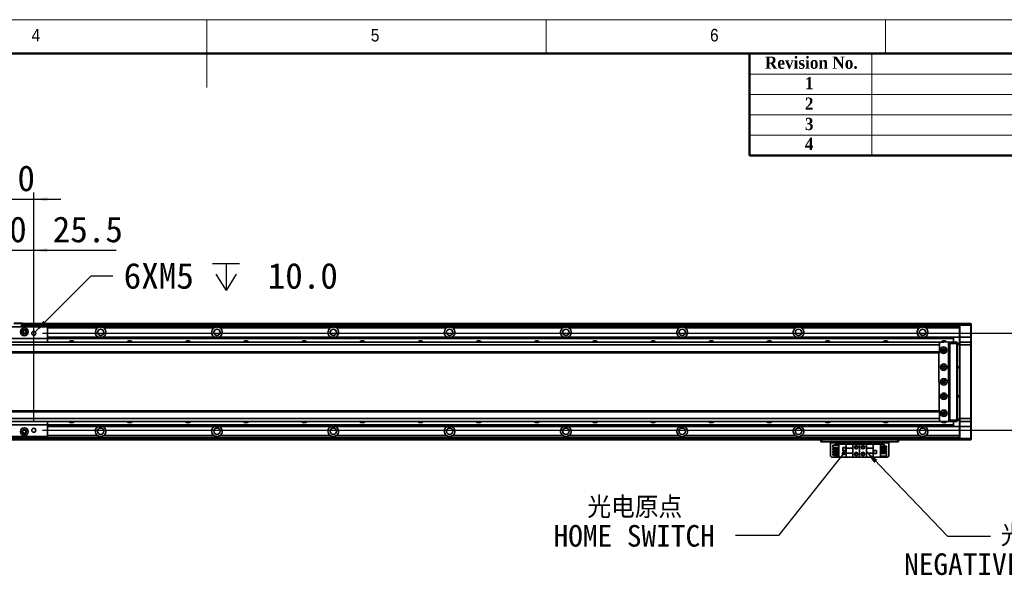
# Model space of a CAD drawing. Header units: millimetres. Extents: x 35 to 2905, y 35 to 2044.
# Tile 6 of 7: x 1277 to 2293, y 1471 to 2044. Entities that reach past the tile are written whole.
import ezdxf

# ---------------------------------------------------------------- set-up
doc = ezdxf.new("R2010")
doc.units = ezdxf.units.MM
doc.header["$LTSCALE"] = 7
doc.layers.add('黑色实线', color=7, linetype='Continuous')
doc.styles.add('SLDTEXTSTYLE1', font='Gothic.ttf', dxfattribs={"width": 0.913})
doc.styles.add('SLDTEXTSTYLE2', font='timesbd.ttf', dxfattribs={"width": 0.933})
doc.styles.add('SLDTEXTSTYLE8', font='txt')
doc.styles.add('SLDTEXTSTYLE9', font='txt', dxfattribs={"bigfont": 'bigfont'})
doc.dimstyles.new('SLDDIMSTYLE0', dxfattribs={"dimtxt": 26.6, "dimasz": 14, "dimexe": 0, "dimexo": 0.0625, "dimgap": 6.65, "dimtad": 2, "dimdec": 1, "dimrnd": 1e-09, "dimzin": 4, "dimdsep": 46, "dimtxsty": 'SLDTEXTSTYLE8', "dimsah": 1, "dimcen": 0.09, "dimadec": 0, "dimazin": 1, "dimtfac": 1, "dimtdec": 1, "dimtmove": 0, "dimatfit": 0, "dimfxl": 0, "dimfrac": 2, "dimtolj": 1, "dimtzin": 12, "dimarcsym": 0})
doc.dimstyles.new('SLDDIMSTYLE1', dxfattribs={"dimtxt": 26.6, "dimasz": 14, "dimexe": 0, "dimexo": 0.0625, "dimgap": 6.65, "dimtad": 2, "dimdec": 1, "dimrnd": 1e-09, "dimzin": 12, "dimdsep": 46, "dimtxsty": 'SLDTEXTSTYLE8', "dimsah": 1, "dimcen": 0.09, "dimadec": 0, "dimazin": 3, "dimtfac": 1, "dimtdec": 1, "dimtmove": 0, "dimatfit": 0, "dimfxl": 0, "dimfrac": 2, "dimtolj": 1, "dimtzin": 12, "dimarcsym": 0})
doc.dimstyles.new('SLDDIMSTYLE2', dxfattribs={"dimtxt": 0.18, "dimasz": 14, "dimexe": 0, "dimexo": 0.0625, "dimgap": 0, "dimtad": 0, "dimtih": 1, "dimtoh": 1, "dimdec": 0, "dimrnd": 1e-09, "dimzin": 0, "dimdsep": 46, "dimtxsty": 'Standard', "dimsah": 1, "dimcen": 0.09, "dimadec": 0, "dimazin": 0, "dimtfac": 14, "dimtdec": 0, "dimtofl": 0, "dimtmove": 0, "dimatfit": 3, "dimfxl": 0, "dimfrac": 2, "dimtolj": 1, "dimtzin": 0, "dimarcsym": 0})
doc.dimstyles.new('SLDDIMSTYLE3', dxfattribs={"dimtxt": 26.6, "dimasz": 14, "dimexe": 0, "dimexo": 0.0625, "dimgap": 6.65, "dimtad": 0, "dimtih": 1, "dimtoh": 1, "dimdec": 6, "dimrnd": 1e-09, "dimzin": 12, "dimdsep": 46, "dimtxsty": 'SLDTEXTSTYLE8', "dimsah": 1, "dimcen": 0, "dimadec": 0, "dimazin": 3, "dimtfac": 1, "dimtdec": 1, "dimtofl": 0, "dimtmove": 0, "dimatfit": 3, "dimfxl": 0, "dimfrac": 2, "dimtolj": 1, "dimtzin": 12, "dimarcsym": 0})
doc.dimstyles.new('SLDDIMSTYLE5', dxfattribs={"dimtxt": 0.18, "dimasz": 4.2, "dimexe": 0, "dimexo": 0.0625, "dimgap": 0, "dimtad": 0, "dimtih": 1, "dimtoh": 1, "dimdec": 0, "dimrnd": 1e-09, "dimzin": 0, "dimdsep": 46, "dimtxsty": 'Standard', "dimblk1": 'DOT', "dimblk2": 'DOT', "dimsah": 1, "dimcen": 0.09, "dimadec": 0, "dimazin": 0, "dimtfac": 4.2, "dimtdec": 0, "dimtofl": 0, "dimtmove": 0, "dimatfit": 3, "dimldrblk": 'DOT', "dimfxl": 0, "dimfrac": 2, "dimtolj": 1, "dimtzin": 0, "dimarcsym": 0})

# ---------------------------------------------------------------- blocks, each defined once
blk = doc.blocks.new('_D_7')
at = {"layer": '黑色实线'}
for p, q in [((2340.8, 1720.6), (2340.8, 1748.6)), ((1300.3, 1720.6), (2347.8, 1720.6)), ((2340.8, 1620.6), (2340.8, 1720.6)), ((1300.3, 1620.6), (2347.8, 1620.6)), ((2340.8, 1620.6), (2340.8, 1592.6))]:
    blk.add_line(p, q, dxfattribs=at)
for points in [[(2340.8, 1720.6), (2342.9, 1734.6), (2338.7, 1734.6)], [(2340.8, 1620.6), (2338.7, 1606.6), (2342.9, 1606.6)]]:
    blk.add_solid(points, dxfattribs=at)
at = {"layer": '黑色实线', "insert": (2305.9, 1628.3), "char_height": 26.6, "attachment_point": 1, "rotation": 90, "style": 'SLDTEXTSTYLE8'}
blk.add_mtext('100.0', dxfattribs=at)
blk = doc.blocks.new('SW_SYMBOL_HOLE_DEPTH')
at = {"layer": '黑色实线', "color": 0}
for p, q in [((0, 6125), (5600, 6125)), ((2800, 6125), (2800, 525)), ((700, 3885), (2800, 525)), ((4900, 3885), (2800, 525))]:
    blk.add_line(p, q, dxfattribs=at)
blk = doc.blocks.new('_D_8')
at = {"layer": '黑色实线'}
for p, q in [((1292.9, 1722.1), (1350.6, 1779.8)), ((1350.6, 1779.8), (1373.1, 1779.8))]:
    blk.add_line(p, q, dxfattribs=at)
blk.add_solid([(1292.9, 1722.1), (1304.3, 1730.5), (1301.3, 1733.5)], dxfattribs=at)
at = {"layer": '黑色实线', "xscale": 0.004985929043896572, "yscale": 0.004985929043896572, "zscale": 0.004985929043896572}
blk.add_blockref('SW_SYMBOL_HOLE_DEPTH', (1475.8, 1762.2), dxfattribs=at)
at = {"layer": '黑色实线', "char_height": 26.6, "attachment_point": 1, "style": 'SLDTEXTSTYLE8'}
for s, insert in [('6XM5', (1384.2, 1793.2)), (' 10.0', (1514.7, 1793.2))]:
    blk.add_mtext(s, dxfattribs=dict(at, insert=insert))
blk = doc.blocks.new('_D_10')
at = {"layer": '黑色实线'}
for p, q in [((1227.9, 1729.5), (1227.9, 1813.2)), ((1252.9, 1629.5), (1252.9, 1813.2)), ((1227.9, 1806.2), (1199.9, 1806.2)), ((1227.9, 1806.2), (1252.9, 1806.2)), ((1252.9, 1806.2), (1280.9, 1806.2))]:
    blk.add_line(p, q, dxfattribs=at)
for points in [[(1227.9, 1806.2), (1213.9, 1808.3), (1213.9, 1804.1)], [(1252.9, 1806.2), (1266.9, 1804.1), (1266.9, 1808.3)]]:
    blk.add_solid(points, dxfattribs=at)
at = {"layer": '黑色实线', "insert": (1211.8, 1841.1), "char_height": 26.6, "attachment_point": 1, "style": 'SLDTEXTSTYLE8'}
blk.add_mtext('25.0', dxfattribs=at)
blk = doc.blocks.new('_D_11')
at = {"layer": '黑色实线'}
for p, q in [((1189.4, 1629.5), (1189.4, 1865.9)), ((1291.4, 1629.5), (1291.4, 1865.9)), ((1189.4, 1858.9), (1161.4, 1858.9)), ((1189.4, 1858.9), (1291.4, 1858.9)), ((1291.4, 1858.9), (1319.4, 1858.9))]:
    blk.add_line(p, q, dxfattribs=at)
for points in [[(1189.4, 1858.9), (1175.4, 1861), (1175.4, 1856.8)], [(1291.4, 1858.9), (1305.4, 1856.8), (1305.4, 1861)]]:
    blk.add_solid(points, dxfattribs=at)
at = {"layer": '黑色实线', "insert": (1202.2, 1893.8), "char_height": 26.6, "attachment_point": 1, "style": 'SLDTEXTSTYLE8'}
blk.add_mtext('102.0', dxfattribs=at)
blk = doc.blocks.new('_D_12')
at = {"layer": '黑色实线'}
for p, q in [((1265.9, 1629.5), (1265.9, 1813.2)), ((1291.4, 1629.5), (1291.4, 1813.2)), ((1265.9, 1806.2), (1237.9, 1806.2)), ((1265.9, 1806.2), (1291.4, 1806.2)), ((1291.4, 1806.2), (1376.6, 1806.2))]:
    blk.add_line(p, q, dxfattribs=at)
for points in [[(1265.9, 1806.2), (1251.9, 1808.3), (1251.9, 1804.1)], [(1291.4, 1806.2), (1305.4, 1804.1), (1305.4, 1808.3)]]:
    blk.add_solid(points, dxfattribs=at)
at = {"layer": '黑色实线', "insert": (1311, 1841.1), "char_height": 26.6, "attachment_point": 1, "style": 'SLDTEXTSTYLE8'}
blk.add_mtext('25.5', dxfattribs=at)
blk = doc.blocks.new('SW_NOTE_5')
at = {"layer": '黑色实线', "color": 0, "attachment_point": 2}
for s, insert, char_height, style in [('光电原点', (-103.8, 40.3), 22.23, 'SLDTEXTSTYLE9'), ('HOME SWITCH', (-104.4, 10.9), 22.225, 'SLDTEXTSTYLE8')]:
    blk.add_mtext(s, dxfattribs=dict(at, insert=insert, char_height=char_height, style=style))
blk = doc.blocks.new('_DOT')
at = {"color": 0, "linetype": 'ByBlock', "lineweight": -2}
blk.add_line((-0.5, 0), (-1, 0), dxfattribs=at)
at = {"color": 0, "linetype": 'ByBlock', "const_width": 0.5}
blk.add_lwpolyline([(-0.25, 0, 1), (0.25, 0, 1)], format="xyb", close=True, dxfattribs=at)
blk = doc.blocks.new('SW_NOTE_6')
at = {"layer": '黑色实线', "color": 0, "attachment_point": 2}
for s, insert, char_height, style in [('光电负限位', (71.6, 11.5), 22.23, 'SLDTEXTSTYLE9'), ('NEGATIVE LIMIT SWITCH', (69.5, -17.9), 22.225, 'SLDTEXTSTYLE8')]:
    blk.add_mtext(s, dxfattribs=dict(at, insert=insert, char_height=char_height, style=style))

msp = doc.modelspace()

# ---------------------------------------------------------------- linework, layer by layer
at = {"color": 7, "linetype": 'Continuous', "lineweight": 18}
for p, q in [((2905, 2044), (35, 2044)), ((1470, 2044), (1470, 1974)), ((1820, 2009), (1820, 2044)), ((2170, 2044), (2170, 2009)), ((70, 2009), (2870, 2009)), ((2156, 2009), (2156, 1904)), ((2030, 1988), (2870, 1988)), ((2030, 1967), (2870, 1967)), ((2030, 1946), (2870, 1946)), ((2030, 1925), (2870, 1925))]:
    msp.add_line(p, q, dxfattribs=at)
at = {"color": 7, "linetype": 'Continuous', "lineweight": 50}
for p, q in [((2870, 2009), (70, 2009)), ((2030, 2009), (2030, 1904)), ((2870, 1904), (2030, 1904))]:
    msp.add_line(p, q, dxfattribs=at)
at = {"color": 7, "linetype": 'Continuous', "lineweight": 35}
for p, q in [((1305.4389343, 1727.1090286), (1175.4389391, 1727.1090286)), ((1278.9389477, 1730.8090316), (1270.9389315, 1730.8090316)), ((1271.0632668, 1731.1090293), (1278.8147316, 1731.1090293)), ((1278.9389477, 1730.8090316), (1278.8147316, 1731.1090293)), ((1278.8147316, 1731.1090293), (1279.6389446, 1731.1090293)), ((1279.9389944, 1730.8090316), (1278.9389477, 1730.8090316)), ((1278.9389477, 1727.1090286), (1278.9389477, 1730.8090316)), ((1279.9389944, 1730.8090316), (1279.6389446, 1731.1090293)), ((1279.9389944, 1730.8090316), (1279.9389944, 1727.1090286)), ((2246.4390383, 1730.6141692), (1279.9389944, 1730.6141692)), ((1279.9389944, 1730.4141695), (2190.439044, 1730.4141695)), ((1279.9389944, 1730.2141698), (2190.439044, 1730.2141698)), ((2246.4390383, 1730.1141681), (1279.9389944, 1730.1141681)), ((2246.4390383, 1728.1090306), (1279.9389944, 1728.1090306)), ((1305.4389343, 1727.1090286), (1305.4389343, 1715.1090304)), ((2190.439044, 1730.4141695), (2190.439044, 1730.2141698)), ((2190.439044, 1730.1141681), (2190.439044, 1730.2141698)), ((2246.4390383, 1730.3141678), (2246.7389689, 1730.6141692)), ((2246.4390383, 1730.6141692), (2246.4390383, 1730.3141678)), ((2246.4390383, 1729.1141698), (2246.4390383, 1730.3141678)), ((2246.4390383, 1729.1141698), (2246.7389689, 1729.1141698)), ((2246.4390383, 1716.6141669), (2246.4390383, 1729.1141698)), ((2246.7389689, 1730.6141692), (2246.7389689, 1729.1141698)), ((2246.7389689, 1730.6141692), (2258.1389532, 1730.6141692)), ((2258.1389532, 1729.1141698), (2246.7389689, 1729.1141698)), ((2246.7389689, 1729.1141698), (2246.7389689, 1716.6141669)), ((2258.1389532, 1729.1141698), (2258.1389532, 1730.6141692)), ((2258.1389532, 1730.6141692), (2258.4388838, 1730.3141678)), ((2258.1389532, 1729.1141698), (2258.4388838, 1729.1141698)), ((2258.1389532, 1716.6141669), (2258.1389532, 1729.1141698)), ((2258.4388838, 1730.3141678), (2258.4388838, 1729.1141698)), ((2258.4388838, 1729.1141698), (2258.4388838, 1716.6141669)), ((1477.2693501, 1726.1090303), (1363.6085377, 1726.1090303)), ((1597.2693548, 1726.1090303), (1483.6085425, 1726.1090303)), ((1717.2693596, 1726.1090303), (1603.6085472, 1726.1090303)), ((1837.2693644, 1726.1090303), (1723.608552, 1726.1090303)), ((1957.2693691, 1726.1090303), (1843.6085568, 1726.1090303)), ((2077.2693739, 1726.1090303), (1963.6085615, 1726.1090303)), ((2203.8095579, 1726.1090303), (2083.6084471, 1726.1090303)), ((2203.8095579, 1726.1090303), (2203.8095579, 1724.5838108)), ((2246.4390383, 1726.1090303), (2211.6084681, 1726.1090303)), ((2225.9388552, 1711.6141679), (254.9389587, 1711.6141679)), ((2225.9388552, 1708.6141656), (254.9389587, 1708.6141656)), ((1305.4389343, 1715.1090304), (1175.4389391, 1715.1090304)), ((1305.4389343, 1716.6090297), (2240.4389963, 1716.6090297)), ((1305.4389343, 1716.3160095), (2240.4389963, 1716.3160095)), ((1305.4389343, 1715.4171491), (2240.4389963, 1715.4171491)), ((1305.4389343, 1715.124129), (2240.4389963, 1715.124129)), ((1305.4389343, 1715.1090304), (1305.4389343, 1711.6141679)), ((2225.5437956, 1711.5889104), (2225.0464544, 1711.0862309)), ((2225.0464544, 1711.0862309), (2225.0471697, 1710.9758431)), ((2234.5436201, 1711.6372982), (2225.5437956, 1711.5889104)), ((2225.9388552, 1711.6141679), (2225.9388552, 1711.5910376)), ((2225.9388552, 1710.9758431), (2225.9388552, 1708.6141656)), ((2225.9388552, 1708.6141656), (2225.9388552, 1701.6141644)), ((2226.2390242, 1711.6141679), (2226.2173281, 1711.5925314)), ((2226.2390242, 1711.5926506), (2226.2390242, 1711.6141679)), ((2226.2390242, 1711.6141679), (2230.2413569, 1711.6141679)), ((2235.0464449, 1711.1399943), (2234.5436201, 1711.6372982)), ((2234.5672236, 1711.6141679), (2236.4390478, 1711.6141679)), ((2236.4390478, 1711.3141666), (2234.8702536, 1711.3141666)), ((2235.4817972, 1630.1411676), (2235.0464449, 1711.1399943)), ((2235.9388456, 1709.6141676), (2235.0545511, 1709.6141676)), ((2235.9388456, 1631.6141697), (2235.9388456, 1709.6141676)), ((2236.4390478, 1710.1141686), (2236.4390478, 1711.6141679)), ((2236.4390478, 1711.6141679), (2243.6390505, 1711.6141679)), ((2243.6390505, 1710.1141686), (2236.4390478, 1710.1141686)), ((2236.4390478, 1631.1141687), (2236.4390478, 1710.1141686)), ((2240.4389963, 1716.6090297), (2240.4389963, 1716.3160095)), ((2246.4390383, 1716.6090297), (2240.4389963, 1716.6090297)), ((2240.4389963, 1716.3160095), (2240.4389963, 1715.4171491)), ((2240.4389963, 1715.4171491), (2240.4389963, 1715.124129)), ((2240.4389963, 1715.124129), (2240.4389963, 1711.6141679)), ((2243.6390505, 1710.1141686), (2243.6390505, 1711.6141679)), ((2243.9389811, 1711.3141666), (2243.6390505, 1711.6141679)), ((2243.6390505, 1631.1141687), (2243.6390505, 1710.1141686)), ((2243.9389811, 1710.1141686), (2243.6390505, 1710.1141686)), ((2243.9389811, 1711.3141666), (2243.9389811, 1710.1141686)), ((2243.9389811, 1710.1141686), (2243.9389811, 1631.1141687)), ((2243.9389811, 1710.1141686), (2246.4390383, 1710.1141686)), ((2246.4390383, 1709.1141666), (2243.9389811, 1709.1141666)), ((2246.4390383, 1716.6141669), (2246.7389689, 1716.6141669)), ((2246.4390383, 1711.3141666), (2246.4390383, 1716.6141669)), ((2246.7389689, 1711.6141679), (2246.4390383, 1711.3141666)), ((2246.4390383, 1708.6141693), (2246.4390383, 1711.3141666)), ((2246.4390383, 1632.614168), (2246.4390383, 1708.6141693)), ((2246.7389689, 1708.6141693), (2246.4390383, 1708.6141693)), ((2246.7389689, 1716.6141669), (2246.7389689, 1711.6141679)), ((2246.7389689, 1716.6141669), (2258.1389532, 1716.6141669)), ((2246.7389689, 1711.6141679), (2246.7389689, 1708.6141693)), ((2246.7389689, 1711.6141679), (2258.1389532, 1711.6141679)), ((2258.1389532, 1708.6141693), (2246.7389689, 1708.6141693)), ((2246.7389689, 1708.6141693), (2246.7389689, 1632.614168)), ((2258.1389532, 1711.6141679), (2258.1389532, 1716.6141669)), ((2258.1389532, 1716.6141669), (2258.4388838, 1716.6141669)), ((2258.1389532, 1708.6141693), (2258.1389532, 1711.6141679)), ((2258.1389532, 1711.6141679), (2258.4388838, 1711.3141666)), ((2258.1389532, 1708.6141693), (2258.4388838, 1708.6141693)), ((2258.1389532, 1632.614168), (2258.1389532, 1708.6141693)), ((2258.4388838, 1716.6141669), (2258.4388838, 1711.3141666)), ((2258.4388838, 1711.3141666), (2258.4388838, 1708.6141693)), ((2258.4388838, 1708.6141693), (2258.4388838, 1632.614168)), ((2225.9388552, 1701.6141644), (254.9389587, 1701.6141644)), ((254.9389587, 1700.6141642), (2225.9388552, 1700.6141642)), ((2225.1029596, 1700.6141642), (2225.42554, 1640.6141693)), ((2225.9388552, 1701.6141644), (2225.9388552, 1700.6141642)), ((2231.5846071, 1703.6141685), (2229.2934046, 1703.6141685)), ((2230.4390059, 1704.7141685), (2230.7322607, 1704.6870763)), ((2230.4390059, 1687.2141684), (2230.9532747, 1687.1292448)), ((2243.9389811, 1686.1141684), (2246.4390383, 1686.1141684)), ((2246.4390383, 1685.1141682), (2243.9389811, 1685.1141682)), ((2243.9389811, 1656.1141672), (2246.4390383, 1656.1141672)), ((2246.4390383, 1655.1141689), (2243.9389811, 1655.1141689)), ((2225.9388552, 1640.6141693), (254.9389587, 1640.6141693)), ((2225.9388552, 1639.614171), (254.9389587, 1639.614171)), ((2225.9388552, 1640.6141693), (2225.9388552, 1639.614171)), ((2225.9388552, 1639.614171), (2225.9388552, 1632.6141717)), ((2229.2934046, 1637.614167), (2231.5846071, 1637.614167)), ((2225.9388552, 1632.6141717), (254.9389587, 1632.6141717)), ((2225.9388552, 1629.6141694), (254.9389587, 1629.6141694)), ((1305.4389343, 1626.1090288), (1175.4389391, 1626.1090288)), ((1305.4389343, 1629.6141694), (1305.4389343, 1626.1090288)), ((1305.4389343, 1626.1090288), (1305.4389343, 1614.1090306)), ((1305.4389343, 1626.1042046), (2240.4389963, 1626.1042046)), ((1305.4389343, 1625.8111881), (2240.4389963, 1625.8111881)), ((2225.4810915, 1630.2524941), (2225.4820452, 1630.0874004)), ((2225.4820452, 1630.0874004), (2225.9846316, 1629.5900965)), ((2225.9388552, 1632.6141717), (2225.9388552, 1630.2524941)), ((2225.9388552, 1629.6353737), (2225.9388552, 1629.6141694)), ((2225.9846316, 1629.5900965), (2234.9846945, 1629.6384843)), ((2236.4390478, 1629.6141694), (2230.461894, 1629.6141694)), ((2234.9846945, 1629.6384843), (2235.4817972, 1630.1411676)), ((2235.2572069, 1629.914167), (2236.4390478, 1629.914167)), ((2235.4739294, 1631.6141697), (2235.9388456, 1631.6141697)), ((2236.4390478, 1631.1141687), (2243.6390505, 1631.1141687)), ((2236.4390478, 1629.6141694), (2236.4390478, 1631.1141687)), ((2243.6390505, 1629.6141694), (2236.4390478, 1629.6141694)), ((2240.4389963, 1629.6141694), (2240.4389963, 1626.1042046)), ((2240.4389963, 1626.1042046), (2240.4389963, 1625.8111881)), ((2240.4389963, 1625.8111881), (2240.4389963, 1624.912324)), ((2243.9389811, 1631.1141687), (2243.6390505, 1631.1141687)), ((2243.6390505, 1629.6141694), (2243.6390505, 1631.1141687)), ((2243.9389811, 1629.914167), (2243.6390505, 1629.6141694)), ((2243.9389811, 1632.114167), (2246.4390383, 1632.114167)), ((2243.9389811, 1631.1141687), (2243.9389811, 1629.914167)), ((2246.4390383, 1631.1141687), (2243.9389811, 1631.1141687)), ((2246.7389689, 1632.614168), (2246.4390383, 1632.614168)), ((2246.4390383, 1629.914167), (2246.4390383, 1632.614168)), ((2246.7389689, 1629.6141694), (2246.4390383, 1629.914167)), ((2246.4390383, 1624.6141667), (2246.4390383, 1629.914167)), ((2246.7389689, 1632.614168), (2258.1389532, 1632.614168)), ((2246.7389689, 1632.614168), (2246.7389689, 1629.6141694)), ((2258.1389532, 1629.6141694), (2246.7389689, 1629.6141694)), ((2246.7389689, 1629.6141694), (2246.7389689, 1624.6141667)), ((2258.1389532, 1632.614168), (2258.4388838, 1632.614168)), ((2258.1389532, 1629.6141694), (2258.1389532, 1632.614168)), ((2258.1389532, 1629.6141694), (2258.4388838, 1629.914167)), ((2258.1389532, 1624.6141667), (2258.1389532, 1629.6141694)), ((2258.4388838, 1632.614168), (2258.4388838, 1629.914167)), ((2258.4388838, 1629.914167), (2258.4388838, 1624.6141667)), ((1305.4389343, 1624.912324), (2240.4389963, 1624.912324)), ((1305.4389343, 1624.6193076), (2240.4389963, 1624.6193076)), ((2240.4389963, 1624.912324), (2240.4389963, 1624.6193076)), ((2246.4390383, 1624.6193076), (2240.4389963, 1624.6193076)), ((2246.7389689, 1624.6141667), (2246.4390383, 1624.6141667)), ((2246.4390383, 1612.1141674), (2246.4390383, 1624.6141667)), ((2246.7389689, 1624.6141667), (2258.1389532, 1624.6141667)), ((2246.7389689, 1624.6141667), (2246.7389689, 1612.1141674)), ((2258.4388838, 1624.6141667), (2258.1389532, 1624.6141667)), ((2258.1389532, 1612.1141674), (2258.1389532, 1624.6141667)), ((2258.4388838, 1624.6141667), (2258.4388838, 1612.1141674)), ((1305.4389343, 1614.1090306), (1175.4389391, 1614.1090306)), ((2246.4390383, 1613.1193066), (1250.4389868, 1613.1193066)), ((2246.4390383, 1610.6141681), (1250.4389868, 1610.6141681)), ((1477.2693501, 1615.119307), (1363.6085377, 1615.119307)), ((1597.2693548, 1615.119307), (1483.6085425, 1615.119307)), ((1717.2693596, 1615.119307), (1603.6085472, 1615.119307)), ((1837.2693644, 1615.119307), (1723.608552, 1615.119307)), ((1957.2693691, 1615.119307), (1843.6085568, 1615.119307)), ((2077.2693739, 1615.119307), (1963.6085615, 1615.119307)), ((2205.2693949, 1615.119307), (2083.6084471, 1615.119307)), ((2103.4389124, 1608.6141715), (2103.4389124, 1610.6141681)), ((2104.4388399, 1608.6141715), (2103.4389124, 1608.6141715)), ((2104.4388399, 1610.6141681), (2104.4388399, 1608.6141715)), ((2182.4389086, 1608.6141715), (2104.4388399, 1608.6141715)), ((2113.4389029, 1608.6141715), (2113.4389029, 1607.6141695)), ((2113.4389029, 1607.6141695), (2173.4388456, 1607.6141695)), ((2113.4389029, 1593.8141669), (2113.4389029, 1607.6141695)), ((2115.7389269, 1605.1741714), (2121.939002, 1605.1741714)), ((2115.7389269, 1602.6741663), (2115.7389269, 1605.1741714)), ((2118.1388483, 1605.1741714), (2118.1388483, 1606.1141664)), ((2118.1388483, 1606.1141664), (2121.939002, 1606.1141664)), ((2121.939002, 1592.8141648), (2121.939002, 1606.4141715)), ((2121.939002, 1606.4141715), (2129.4890032, 1606.4141715)), ((2136.4389048, 1606.4141715), (2129.4890032, 1606.4141715)), ((2129.4890032, 1606.4141715), (2129.4890032, 1602.1141658)), ((2136.4389048, 1602.1141658), (2136.4389048, 1606.4141715)), ((2143.4388743, 1606.4141715), (2136.4389048, 1606.4141715)), ((2143.4388743, 1606.4141715), (2143.4388743, 1592.8141648)), ((2143.4388743, 1606.4141715), (2150.4388437, 1606.4141715)), ((2150.4388437, 1606.4141715), (2150.4388437, 1602.1141658)), ((2157.3889837, 1606.4141715), (2150.4388437, 1606.4141715)), ((2157.3889837, 1602.1141658), (2157.3889837, 1606.4141715)), ((2164.9389849, 1606.4141715), (2157.3889837, 1606.4141715)), ((2164.9389849, 1606.4141715), (2164.9389849, 1592.8141648)), ((2168.7389002, 1606.1141664), (2164.9389849, 1606.1141664)), ((2168.7389002, 1606.1141664), (2168.7389002, 1604.1741694)), ((2173.4388456, 1607.6141695), (2173.4388456, 1608.6141715)), ((2173.4388456, 1607.6141695), (2173.4388456, 1593.8141669)), ((2182.4389086, 1608.6141715), (2182.4389086, 1610.6141681)), ((2183.4388361, 1608.6141715), (2182.4389086, 1608.6141715)), ((2183.4388361, 1610.6141681), (2183.4388361, 1608.6141715)), ((2246.4390383, 1615.119307), (2211.6084681, 1615.119307)), ((2246.7389689, 1612.1141674), (2246.4390383, 1612.1141674)), ((2246.4390383, 1610.9141657), (2246.4390383, 1612.1141674)), ((2246.7389689, 1610.6141681), (2246.4390383, 1610.9141657)), ((2246.4390383, 1610.9141657), (2246.4390383, 1610.6141681)), ((2246.7389689, 1612.1141674), (2258.1389532, 1612.1141674)), ((2246.7389689, 1612.1141674), (2246.7389689, 1610.6141681)), ((2258.1389532, 1610.6141681), (2246.7389689, 1610.6141681)), ((2258.4388838, 1612.1141674), (2258.1389532, 1612.1141674)), ((2258.1389532, 1610.6141681), (2258.1389532, 1612.1141674)), ((2258.4388838, 1610.9141657), (2258.1389532, 1610.6141681)), ((2258.4388838, 1612.1141674), (2258.4388838, 1610.9141657)), ((2115.7389269, 1602.6741663), (2121.939002, 1602.6741663)), ((2115.7389269, 1601.6341696), (2121.939002, 1601.6341696)), ((2115.7389269, 1600.1341665), (2115.7389269, 1601.6341696)), ((2115.7389269, 1600.1341665), (2121.939002, 1600.1341665)), ((2115.7389269, 1597.5941668), (2115.7389269, 1599.0941698)), ((2115.7389269, 1599.0941698), (2121.939002, 1599.0941698)), ((2115.7389269, 1597.5941668), (2121.939002, 1597.5941668)), ((2115.7389269, 1595.054167), (2115.7389269, 1596.55417)), ((2115.7389269, 1596.55417), (2121.939002, 1596.55417)), ((2115.7389269, 1595.054167), (2121.939002, 1595.054167)), ((2118.1388483, 1601.6341696), (2118.1388483, 1602.6741663)), ((2118.1388483, 1599.0941698), (2118.1388483, 1600.1341665)), ((2118.1388483, 1596.55417), (2118.1388483, 1597.5941668)), ((2118.1388483, 1593.1141699), (2118.1388483, 1595.054167)), ((2129.2389021, 1602.7141685), (2126.0388479, 1602.7141685)), ((2126.0388479, 1602.7141685), (2126.0388479, 1599.5141665)), ((2126.0388479, 1599.5141665), (2129.2389021, 1599.5141665)), ((2126.1389837, 1602.6141668), (2126.1389837, 1599.6141682)), ((2129.1390047, 1602.6141668), (2126.1389837, 1602.6141668)), ((2126.1389837, 1599.6141682), (2129.1390047, 1599.6141682)), ((2129.1390047, 1599.6141682), (2129.1390047, 1602.6141668)), ((2129.2389021, 1599.5141665), (2129.2389021, 1602.7141685)), ((2136.4389048, 1602.1141658), (2129.4890032, 1602.1141658)), ((2129.4890032, 1597.1141706), (2129.4890032, 1602.1141658)), ((2129.4890032, 1597.1141706), (2136.4389048, 1597.1141706)), ((2129.4890032, 1597.1141706), (2129.4890032, 1592.8141648)), ((2136.4389048, 1602.1141658), (2136.4389048, 1597.1141706)), ((2136.4389048, 1592.8141648), (2136.4389048, 1597.1141706)), ((2157.3889837, 1602.1141658), (2150.4388437, 1602.1141658)), ((2150.4388437, 1597.1141706), (2150.4388437, 1602.1141658)), ((2150.4388437, 1597.1141706), (2157.3889837, 1597.1141706)), ((2150.4388437, 1597.1141706), (2150.4388437, 1592.8141648)), ((2157.3889837, 1602.1141658), (2157.3889837, 1597.1141706)), ((2157.3889837, 1592.8141648), (2157.3889837, 1597.1141706)), ((2160.8389006, 1599.7141699), (2157.6388464, 1599.7141699)), ((2157.6388464, 1599.7141699), (2157.6388464, 1596.5141679)), ((2157.6388464, 1596.5141679), (2160.8389006, 1596.5141679)), ((2157.7389822, 1599.6141682), (2157.7389822, 1596.6141695)), ((2160.7390032, 1599.6141682), (2157.7389822, 1599.6141682)), ((2157.7389822, 1596.6141695), (2160.7390032, 1596.6141695)), ((2160.7390032, 1596.6141695), (2160.7390032, 1599.6141682)), ((2160.8389006, 1596.5141679), (2160.8389006, 1599.7141699)), ((2171.13906, 1604.1741694), (2164.9389849, 1604.1741694)), ((2171.13906, 1602.6741663), (2164.9389849, 1602.6741663)), ((2171.13906, 1601.6341696), (2164.9389849, 1601.6341696)), ((2171.13906, 1600.1341665), (2164.9389849, 1600.1341665)), ((2171.13906, 1599.0941698), (2164.9389849, 1599.0941698)), ((2171.13906, 1597.5941668), (2164.9389849, 1597.5941668)), ((2171.13906, 1596.55417), (2164.9389849, 1596.55417)), ((2168.7389002, 1602.6741663), (2168.7389002, 1601.6341696)), ((2168.7389002, 1600.1341665), (2168.7389002, 1599.0941698)), ((2168.7389002, 1597.5941668), (2168.7389002, 1596.55417)), ((2171.13906, 1604.1741694), (2171.13906, 1602.6741663)), ((2171.13906, 1601.6341696), (2171.13906, 1600.1341665)), ((2171.13906, 1599.0941698), (2171.13906, 1597.5941668)), ((2171.13906, 1596.55417), (2171.13906, 1594.054165)), ((2113.4389029, 1593.8141669), (2114.4390688, 1592.8141648)), ((2121.939002, 1592.8141648), (2114.4390688, 1592.8141648)), ((2118.1388483, 1593.1141699), (2121.939002, 1593.1141699)), ((2121.939002, 1592.8141648), (2129.4890032, 1592.8141648)), ((2129.4890032, 1592.8141648), (2136.4389048, 1592.8141648)), ((2143.4388743, 1592.8141648), (2136.4389048, 1592.8141648)), ((2143.4388743, 1592.8141648), (2150.4388437, 1592.8141648)), ((2150.4388437, 1592.8141648), (2157.3889837, 1592.8141648)), ((2164.9389849, 1592.8141648), (2157.3889837, 1592.8141648)), ((2171.13906, 1594.054165), (2164.9389849, 1594.054165)), ((2168.7389002, 1593.1141699), (2164.9389849, 1593.1141699)), ((2172.4389181, 1592.8141648), (2164.9389849, 1592.8141648)), ((2168.7389002, 1594.054165), (2168.7389002, 1593.1141699)), ((2172.4389181, 1592.8141648), (2173.4388456, 1593.8141669))]:
    msp.add_line(p, q, dxfattribs=at)
at = {"color": 8, "linetype": 'Continuous', "lineweight": 35}
for p, q in [((2246.4390383, 1729.6141671), (1279.9389944, 1729.6141671)), ((1357.2693453, 1726.1090303), (1305.4389343, 1726.1090303)), ((2246.4390383, 1611.6141664), (1250.4389868, 1611.6141664)), ((1357.2693453, 1615.119307), (1305.4389343, 1615.119307))]:
    msp.add_line(p, q, dxfattribs=at)
at = {"color": 7, "linetype": 'Continuous', "lineweight": 35, "flags": 128}
for points in [[(1306.0093508, 1711.6141679), (1305.786191, 1711.783039), (1305.4322586, 1711.9956339)], [(2230.4390059, 1672.2141681), (2231.0512648, 1672.0923754), (2231.292306, 1671.9676413)], [(1305.437027, 1629.2249026), (1305.7900057, 1629.4377135), (1306.0217486, 1629.6141694)]]:
    msp.add_lwpolyline(points, dxfattribs=at)
at = {"color": 7, "linetype": 'Continuous', "lineweight": 35}
for centre, radius in [((1281.6889544, 1722.1090301), 4), ((1281.6889544, 1722.1090301), 2.25), ((1281.6889544, 1722.1090301), 2), ((1281.6889544, 1722.1090301), 1.621), ((1291.4389544, 1720.6090301), 2.1), ((1360.4389544, 1721.6141681), 3.3), ((1480.4389544, 1721.6141681), 3.3), ((1600.4389544, 1721.6141681), 3.3), ((1720.4389544, 1721.6141681), 3.3), ((1840.4389544, 1721.6141681), 3.3), ((1960.4389544, 1721.6141681), 3.3), ((2080.4389544, 1721.6141681), 3.3), ((2208.4389544, 1721.6141681), 3.3), ((2230.0894888, 1703.1132287), 3.36), ((2230.0894888, 1703.1132287), 1.7), ((2230.4389544, 1703.1141681), 1.25), ((2230.1835757, 1685.6134816), 3.36), ((2230.1835757, 1685.6134816), 1.7), ((2230.4389544, 1685.6141681), 1.25), ((2230.2642216, 1670.6136984), 3.36), ((2230.2642216, 1670.6136984), 1.7), ((2230.4389544, 1670.6141681), 1.25), ((2230.3448675, 1655.6139152), 3.36), ((2230.3448675, 1655.6139152), 1.7), ((2230.4389544, 1655.6141681), 1.6), ((2230.4389544, 1655.6141681), 1.25), ((2230.4389544, 1638.1141681), 3.36), ((2230.4389544, 1638.1141681), 1.7), ((2230.4389544, 1638.1141681), 1.6), ((2230.4389544, 1638.1141681), 1.25), ((1281.6889544, 1619.1090301), 4), ((1281.6889544, 1619.1090301), 2.25), ((1281.6889544, 1619.1090301), 2), ((1281.6889544, 1619.1090301), 1.621), ((1291.4389544, 1620.6090301), 2.1), ((1360.4389544, 1619.6141681), 3.3), ((1480.4389544, 1619.6141681), 3.3), ((1600.4389544, 1619.6141681), 3.3), ((1720.4389544, 1619.6141681), 3.3), ((1840.4389544, 1619.6141681), 3.3), ((1960.4389544, 1619.6141681), 3.3), ((2080.4389544, 1619.6141681), 3.3), ((2208.4389544, 1619.6141681), 3.3), ((2139.9389544, 1603.1141681), 1.75), ((2139.9389544, 1596.1141681), 1.75), ((2139.9389544, 1603.1141681), 1.25), ((2139.9389544, 1596.1141681), 1.25), ((2146.9389544, 1603.1141681), 1.75), ((2146.9389544, 1596.1141681), 1.75), ((2146.9389544, 1603.1141681), 1.25), ((2146.9389544, 1596.1141681), 1.25)]:
    msp.add_circle(centre, radius, dxfattribs=at)
for centre, radius, start, end in [((1360.4389544, 1721.6141681), 5.5, 125.1897877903, 245.5088204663), ((1360.4389544, 1721.6141681), 5.5, 294.4911795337, 54.8102122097), ((1480.4389544, 1721.6141681), 5.5, 125.1897877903, 245.5088204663), ((1480.4389544, 1721.6141681), 5.5, 294.4911795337, 54.8102122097), ((1600.4389544, 1721.6141681), 5.5, 125.1897877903, 245.5088204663), ((1600.4389544, 1721.6141681), 5.5, 294.4911795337, 54.8102122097), ((1720.4389544, 1721.6141681), 5.5, 125.1897877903, 245.5088204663), ((1720.4389544, 1721.6141681), 5.5, 294.4911795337, 54.8102122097), ((1840.4389544, 1721.6141681), 5.5, 125.1897877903, 245.5088204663), ((1840.4389544, 1721.6141681), 5.5, 294.4911795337, 54.8102122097), ((1960.4389544, 1721.6141681), 5.5, 125.1897877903, 245.5088204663), ((1960.4389544, 1721.6141681), 5.5, 294.4911795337, 54.8102122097), ((2080.4389544, 1721.6141681), 5.5, 125.1897877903, 245.5088204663), ((2080.4389544, 1721.6141681), 5.5, 294.4911795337, 54.8102122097), ((2208.4389544, 1721.6141681), 5.5, 147.320790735, 245.5088204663), ((2208.4389544, 1721.6141681), 5.5, 294.4911795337, 54.8102122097), ((1330.4389544, 1709.1090301), 3.75, 41.9157203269, 138.0842796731), ((1390.4389544, 1709.1090301), 3.75, 41.915720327, 138.084279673), ((1450.4389544, 1709.1090301), 3.75, 41.915720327, 138.084279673), ((1510.4389544, 1709.1090301), 3.75, 41.915720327, 138.084279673), ((1570.4389544, 1709.1090301), 3.75, 41.9157203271, 138.0842796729), ((1630.4389544, 1709.1090301), 3.75, 41.9157203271, 138.0842796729), ((1690.4389544, 1709.1090301), 3.75, 41.9157203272, 138.0842796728), ((1750.4389544, 1709.1090301), 3.75, 41.9157203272, 138.0842796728), ((1810.4389544, 1709.1090301), 3.75, 41.9157203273, 138.0842796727), ((1870.4389544, 1709.1090301), 3.75, 41.9157203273, 138.0842796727), ((1930.4389544, 1709.1090301), 3.75, 41.9157203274, 138.0842796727), ((1990.4389544, 1709.1090301), 3.75, 41.9157203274, 138.0842796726), ((2050.4389544, 1709.1090301), 3.75, 41.9157203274, 138.0842796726), ((2110.4389544, 1709.1090301), 3.75, 41.9157203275, 138.0842796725), ((2170.4389544, 1709.1090301), 3.75, 41.9157203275, 138.0842796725), ((2230.4389544, 1709.1090301), 3.75, 41.9157254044, 138.0842745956), ((2230.4389544, 1703.1141681), 1.6, 90, 280.8667003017), ((2230.4389544, 1685.6141681), 1.6, 90, 289.0592987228), ((2230.4389544, 1670.6141681), 1.6, 90, 302.53731899), ((1330.4389544, 1632.1193062), 3.75, 221.915720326, 318.084279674), ((1390.4389544, 1632.1193062), 3.75, 221.915720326, 318.084279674), ((1450.4389544, 1632.1193062), 3.75, 221.915720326, 318.084279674), ((1510.4389544, 1632.1193062), 3.75, 221.915720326, 318.084279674), ((1570.4389544, 1632.1193062), 3.75, 221.915720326, 318.084279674), ((1630.4389544, 1632.1193062), 3.75, 221.915720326, 318.084279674), ((1690.4389544, 1632.1193062), 3.75, 221.915720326, 318.084279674), ((1750.4389544, 1632.1193062), 3.75, 221.915720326, 318.084279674), ((1810.4389544, 1632.1193062), 3.75, 221.915720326, 318.084279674), ((1870.4389544, 1632.1193062), 3.75, 221.915720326, 318.084279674), ((1930.4389544, 1632.1193062), 3.75, 221.915720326, 318.084279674), ((1990.4389544, 1632.1193062), 3.75, 221.915720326, 318.084279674), ((2050.4389544, 1632.1193062), 3.75, 221.915720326, 318.084279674), ((2110.4389544, 1632.1193062), 3.75, 221.915720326, 318.084279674), ((2170.4389544, 1632.1193062), 3.75, 221.915720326, 318.084279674), ((2230.4389544, 1632.1193062), 3.75, 221.9157254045, 318.0842745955), ((1360.4389544, 1619.6141681), 5.5, 114.4911795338, 234.8102122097), ((1360.4389544, 1619.6141681), 5.5, 305.1897877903, 65.5088204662), ((1480.4389544, 1619.6141681), 5.5, 114.4911795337, 234.8102122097), ((1480.4389544, 1619.6141681), 5.5, 305.1897877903, 65.5088204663), ((1600.4389544, 1619.6141681), 5.5, 114.4911795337, 234.8102122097), ((1600.4389544, 1619.6141681), 5.5, 305.1897877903, 65.5088204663), ((1720.4389544, 1619.6141681), 5.5, 114.4911795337, 234.8102122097), ((1720.4389544, 1619.6141681), 5.5, 305.1897877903, 65.5088204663), ((1840.4389544, 1619.6141681), 5.5, 114.4911795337, 234.8102122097), ((1840.4389544, 1619.6141681), 5.5, 305.1897877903, 65.5088204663), ((1960.4389544, 1619.6141681), 5.5, 114.4911795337, 234.8102122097), ((1960.4389544, 1619.6141681), 5.5, 305.1897877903, 65.5088204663), ((2080.4389544, 1619.6141681), 5.5, 114.4911795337, 234.8102122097), ((2080.4389544, 1619.6141681), 5.5, 305.1897877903, 65.5088204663), ((2208.4389544, 1619.6141681), 5.5, 114.4911795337, 234.8102122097), ((2208.4389544, 1619.6141681), 5.5, 305.1897877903, 65.5088204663)]:
    msp.add_arc(centre, radius, start, end, dxfattribs=at)
for points, knots in [([(1363.6085377, 1726.1090303), (1363.1490265, 1726.3784242), (1362.2006124, 1726.9344432), (1360.5167154, 1727.1938871), (1358.7745473, 1726.9783721), (1357.7689659, 1726.3975903), (1357.2693453, 1726.1090303)], [0, 0, 0, 0, 0.2356940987, 0.4864638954, 0.7448509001, 1, 1, 1, 1]), ([(1483.6085425, 1726.1090303), (1483.1490313, 1726.3784242), (1482.2006172, 1726.9344432), (1480.5167202, 1727.1938871), (1478.7745521, 1726.9783721), (1477.7689706, 1726.3975903), (1477.2693501, 1726.1090303)], [0, 0, 0, 0, 0.2356940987, 0.4864638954, 0.7448509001, 1, 1, 1, 1]), ([(1603.6085472, 1726.1090303), (1603.149036, 1726.3784242), (1602.2006219, 1726.9344432), (1600.5167249, 1727.1938871), (1598.7745568, 1726.9783721), (1597.7689754, 1726.3975903), (1597.2693548, 1726.1090303)], [0, 0, 0, 0, 0.2356940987, 0.4864638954, 0.7448509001, 1, 1, 1, 1]), ([(1723.608552, 1726.1090303), (1723.1490408, 1726.3784242), (1722.2006267, 1726.9344432), (1720.5167297, 1727.1938871), (1718.7745616, 1726.9783721), (1717.7689802, 1726.3975903), (1717.2693596, 1726.1090303)], [0, 0, 0, 0, 0.2356940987, 0.4864638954, 0.7448509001, 1, 1, 1, 1]), ([(1843.6085568, 1726.1090303), (1843.1490456, 1726.3784242), (1842.2006315, 1726.9344432), (1840.5167345, 1727.1938871), (1838.7745664, 1726.9783721), (1837.7689849, 1726.3975903), (1837.2693644, 1726.1090303)], [0, 0, 0, 0, 0.2356940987, 0.4864638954, 0.7448509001, 1, 1, 1, 1]), ([(1963.6085615, 1726.1090303), (1963.1490503, 1726.3784242), (1962.2006362, 1726.9344432), (1960.5167392, 1727.1938871), (1958.7745712, 1726.9783721), (1957.7689897, 1726.3975903), (1957.2693691, 1726.1090303)], [0, 0, 0, 0, 0.2356940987, 0.4864638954, 0.7448509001, 1, 1, 1, 1]), ([(2083.6084471, 1726.1090303), (2083.1490177, 1726.3784263), (2082.2006734, 1726.9345077), (2080.5168127, 1727.1938788), (2078.7746343, 1726.9783353), (2077.7690356, 1726.3975906), (2077.2693739, 1726.1090303)], [0, 0, 0, 0, 0.2356664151, 0.4864574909, 0.7448311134, 1, 1, 1, 1]), ([(2207.0870981, 1726.9454623), (2207.0884427, 1727.0872019), (2207.0912507, 1727.3831925), (2207.0180305, 1727.7374891), (2206.8099712, 1727.9670493), (2206.4723678, 1728.0710637), (2206.0411433, 1728.1040307), (2205.5260132, 1728.1077002), (2204.9761788, 1728.106722), (2204.4733834, 1728.0842873), (2204.0975824, 1727.9851336), (2203.8824245, 1727.7713806), (2203.7934723, 1727.4491202), (2203.784037, 1727.0065495), (2203.8058959, 1726.5362508), (2203.8086026, 1726.2204847), (2203.8095579, 1726.1090303)], [0, 0, 0, 0, 0.0682983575, 0.142625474, 0.2173193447, 0.2836641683, 0.351553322, 0.4259009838, 0.5038713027, 0.5821404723, 0.6581561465, 0.7271081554, 0.7929555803, 0.8659887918, 0.9526987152, 1, 1, 1, 1]), ([(2207.0870981, 1726.9454623), (2207.0755371, 1726.9425263), (2207.0450823, 1726.934792), (2206.8496349, 1726.8824628), (2206.4931035, 1726.7645839), (2206.0372527, 1726.5716742), (2205.5256323, 1726.292799), (2204.9822417, 1725.9108762), (2204.4381218, 1725.4144432), (2204.0651592, 1724.9603843), (2203.8704014, 1724.6779855), (2203.826337, 1724.6097818), (2203.8095579, 1724.5838108)], [0, 0, 0, 0, 0.0597126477, 0.157297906, 0.2547762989, 0.3532053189, 0.4568522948, 0.5733496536, 0.7119750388, 0.8767888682, 0.953082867, 1, 1, 1, 1]), ([(2211.6084681, 1726.1090303), (2211.1496798, 1726.3764586), (2210.2027916, 1726.9284011), (2208.6040359, 1727.2034296), (2207.5668431, 1727.0270468), (2207.0870981, 1726.9454623)], [0, 0, 0, 0, 0.33562869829, 0.6927005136, 1, 1, 1, 1]), ([(1305.4320202, 1711.9957829), (1305.591004, 1711.9062379), (1305.7942842, 1711.7917435), (1305.8613429, 1711.6459398), (1305.8759556, 1711.6141679)], [0, 0, 0, 0, 0.7820916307, 1, 1, 1, 1]), ([(1305.8848963, 1629.6141694), (1305.8261069, 1629.5307471), (1305.7237096, 1629.3854452), (1305.5191401, 1629.2710131), (1305.4320202, 1629.22228)], [0, 0, 0, 0, 0.5741304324, 1, 1, 1, 1]), ([(1357.2693453, 1615.119307), (1357.7288565, 1614.8499131), (1358.6772706, 1614.293894), (1360.3611676, 1614.0344502), (1362.1033357, 1614.2499652), (1363.1089171, 1614.830747), (1363.6085377, 1615.119307)], [0, 0, 0, 0, 0.2356940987, 0.4864638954, 0.7448509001, 1, 1, 1, 1]), ([(1477.2693501, 1615.119307), (1477.7288613, 1614.8499131), (1478.6772754, 1614.293894), (1480.3611724, 1614.0344502), (1482.1033404, 1614.2499652), (1483.1089219, 1614.830747), (1483.6085425, 1615.119307)], [0, 0, 0, 0, 0.2356940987, 0.4864638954, 0.7448509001, 1, 1, 1, 1]), ([(1597.2693548, 1615.119307), (1597.728866, 1614.8499131), (1598.6772801, 1614.293894), (1600.3611771, 1614.0344502), (1602.1033452, 1614.2499652), (1603.1089267, 1614.830747), (1603.6085472, 1615.119307)], [0, 0, 0, 0, 0.2356940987, 0.4864638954, 0.7448509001, 1, 1, 1, 1]), ([(1717.2693596, 1615.119307), (1717.7288708, 1614.8499131), (1718.6772849, 1614.293894), (1720.3611819, 1614.0344502), (1722.10335, 1614.2499652), (1723.1089314, 1614.830747), (1723.608552, 1615.119307)], [0, 0, 0, 0, 0.2356940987, 0.4864638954, 0.7448509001, 1, 1, 1, 1]), ([(1837.2693644, 1615.119307), (1837.7288756, 1614.8499131), (1838.6772897, 1614.293894), (1840.3611867, 1614.0344502), (1842.1033547, 1614.2499652), (1843.1089362, 1614.830747), (1843.6085568, 1615.119307)], [0, 0, 0, 0, 0.2356940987, 0.4864638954, 0.7448509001, 1, 1, 1, 1]), ([(1957.2693691, 1615.119307), (1957.7288803, 1614.8499131), (1958.6772944, 1614.293894), (1960.3611914, 1614.0344502), (1962.1033595, 1614.2499652), (1963.108941, 1614.830747), (1963.6085615, 1615.119307)], [0, 0, 0, 0, 0.2356940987, 0.4864638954, 0.7448509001, 1, 1, 1, 1]), ([(2077.2693739, 1615.119307), (2077.7288851, 1614.8499126), (2078.6773331, 1614.2938729), (2080.3612378, 1614.0344573), (2082.1033701, 1614.2499628), (2083.1088671, 1614.8307457), (2083.6084471, 1615.119307)], [0, 0, 0, 0, 0.23569784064, 0.4864889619, 0.74486263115, 1, 1, 1, 1]), ([(2205.2693949, 1615.119307), (2205.7289064, 1614.8499129), (2206.6772872, 1614.2939132), (2208.3611715, 1614.0344516), (2210.1033233, 1614.2499259), (2211.1088882, 1614.8307465), (2211.6084681, 1615.119307)], [0, 0, 0, 0, 0.2356977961, 0.4864541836, 0.7448626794, 1, 1, 1, 1])]:
    msp.add_open_spline(points, degree=3, knots=knots, dxfattribs=at)

# ---------------------------------------------------------------- block references
at = {"layer": '黑色实线', "color": 7}
for name, p in [('SW_NOTE_5', (2015.2909598, 1511.9416608)), ('SW_NOTE_6', (2278.6132895, 1511.5408168))]:
    msp.add_blockref(name, p, dxfattribs=at)

# ---------------------------------------------------------------- texts
at = {"color": 7, "linetype": 'Continuous', "lineweight": 0, "attachment_point": 1}
for s, insert, char_height, style in [('4', (1289.1666667, 2034.5241742), 12.9645833, 'SLDTEXTSTYLE1'), ('5', (1639.1666667, 2034.5241742), 12.9645833, 'SLDTEXTSTYLE1'), ('6', (1989.1666667, 2034.5241742), 12.9645833, 'SLDTEXTSTYLE1'), ('Revision No.', (2045.7430204, 2006.0121185), 12.6, 'SLDTEXTSTYLE2'), ('1', (2086.9609101, 1984.8497307), 12.6, 'SLDTEXTSTYLE2'), ('2', (2086.9609101, 1963.6786098), 12.6, 'SLDTEXTSTYLE2'), ('3', (2086.9609101, 1942.8163997), 12.6, 'SLDTEXTSTYLE2'), ('4', (2086.9609101, 1922.3142876), 12.6, 'SLDTEXTSTYLE2')]:
    msp.add_mtext(s, dxfattribs=dict(at, insert=insert, char_height=char_height, style=style))

# ---------------------------------------------------------------- dimensions: what is measured, and where the dimension line sits
at = {"layer": '黑色实线'}
for base, p1, p2, dimstyle, picture, middle in [((1291.4389544, 1858.9197605), (1189.4389544, 1620.6090301), (1291.4389544, 1620.6090301), 'SLDDIMSTYLE0', '_D_11', (1244.5984607, 1858.9197605)), ((1252.9389544, 1806.1909095), (1227.9389544, 1720.6090301), (1252.9389544, 1620.6090301), 'SLDDIMSTYLE0', '_D_10', (1244.5984607, 1806.1909095)), ((1291.4389544, 1806.1909095), (1265.9389544, 1620.6090301), (1291.4389544, 1620.6090301), 'SLDDIMSTYLE1', '_D_12', (1343.8023116, 1806.1909095))]:
    dim = msp.add_linear_dim(base=base, p1=p1, p2=p2, dimstyle=dimstyle, dxfattribs=at)
    dim.commit()
    dim.dimension.update_dxf_attribs({"geometry": picture, "text_midpoint": middle, "dimtype": 160})
dim = msp.add_diameter_dim_2p(p1=(1289.9540301, 1719.1241058), p2=(1292.9238786, 1722.0939543), text='6XM5{\\fGDT;x} 10.0\\P', dimstyle='SLDDIMSTYLE3', override={"dimpost": '<>'}, dxfattribs=at)
dim.commit()
dim.dimension.update_dxf_attribs({"geometry": '_D_8', "text_midpoint": (1487.0468185, 1779.7906903), "dimtype": 163})
dim = msp.add_linear_dim(base=(2340.8116645, 1720.6090301), p1=(1291.4389544, 1620.6090301), p2=(1291.4389544, 1720.6090301), angle=90, dimstyle='SLDDIMSTYLE0', dxfattribs=at)
dim.commit()
dim.dimension.update_dxf_attribs({"geometry": '_D_7', "text_midpoint": (2340.8116645, 1670.7079964), "dimtype": 160})

# ---------------------------------------------------------------- leaders
at = {"layer": '黑色实线', "color": 7}
for points, dimstyle in [([(2126.8714696, 1596.7362236), (2059.7409598, 1511.9416608), (2015.2909598, 1511.9416608)], 'SLDDIMSTYLE5'), ([(2150.4389544, 1598.5428096), (2234.1632895, 1511.5408168), (2278.6132895, 1511.5408168)], 'SLDDIMSTYLE2')]:
    msp.add_leader(points, dimstyle=dimstyle, dxfattribs=at)

doc.saveas('drawing.dxf')
